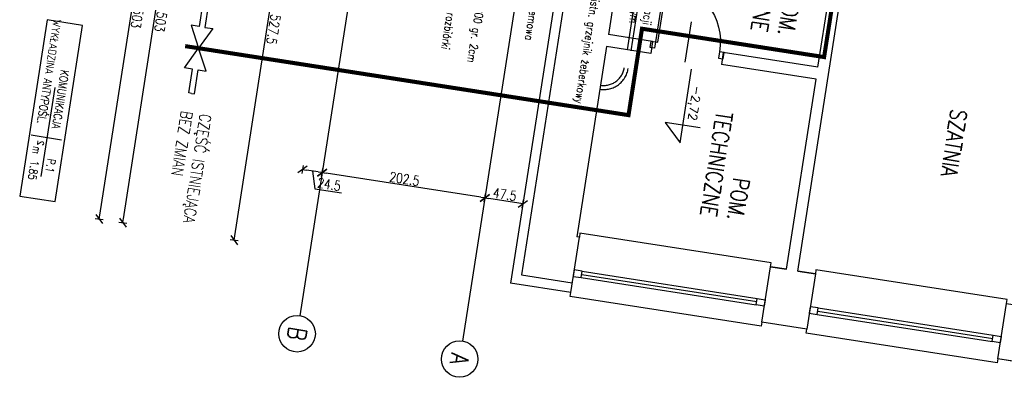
# Model space of a CAD drawing. Extents: x -38969 to 27108, y -24488 to 212598.
# Tile 1 of 256: x -5547 to -4335, y -24367 to -23926. Entities that reach past the tile are written whole.
import ezdxf
from ezdxf import colors
from ezdxf.entities.mleader import LeaderData, LeaderLine
from ezdxf.enums import TextEntityAlignment as Align
from ezdxf.math import Vec2, Vec3

# ---------------------------------------------------------------- set-up
doc = ezdxf.new("R2010")
doc.units = 0
doc.header["$LTSCALE"] = 100
doc.header["$MEASUREMENT"] = 0
for name, pattern in [('0.7_0.7', [1.4, 0.7, -0.7]), ('ACAD_ISO03W100', [30, 12, -18]), ('DASHDOT', [1, 0.5, -0.25, 0, -0.25])]:
    doc.linetypes.add(name, pattern=pattern)
doc.layers.get('0').update_dxf_attribs({"linetype": 'CONTINUOUS'})
doc.layers.get('DEFPOINTS').update_dxf_attribs({"linetype": 'CONTINUOUS'})
for name, color, linetype in [('K_1-DIM50', 6, 'CONTINUOUS'), ('K_1-MUR istn', 200, 'CONTINUOUS'), ('K_1-MUW', 1, 'CONTINUOUS'), ('K_1-osie', 6, 'CONTINUOUS'), ('K_1-STOLARKA', 6, 'CONTINUOUS'), ('K_1-TXT', 123, 'CONTINUOUS')]:
    doc.layers.add(name, color=color, linetype=linetype)
doc.styles.add('ROMANS', font='ROMANS.shx', dxfattribs={"width": 0.8})
doc.styles.add('TXT', font='romans.shx')
doc.dimstyles.new('DIM 50', dxfattribs={"dimscale": 10, "dimtxt": 1.2, "dimasz": 0.5, "dimexe": 0, "dimexo": 0, "dimgap": 0.2, "dimtad": 1, "dimdec": 4, "dimrnd": 0.5, "dimdsep": 46, "dimtxsty": 'ROMANS', "dimblk1": 'TICK1', "dimblk2": 'TICK1', "dimsah": 1, "dimcen": 0, "dimse1": 1, "dimse2": 1, "dimclrd": 6, "dimclre": 6, "dimclrt": 123, "dimadec": 0, "dimazin": 0, "dimtfac": 1, "dimtdec": 4, "dimtmove": 1, "dimatfit": 2, "dimfxl": 1, "dimtolj": 1, "dimarcsym": 0})

# ---------------------------------------------------------------- blocks, each defined once
blk = doc.blocks.new('rdsc1')
at = {"color": 0, "extrusion": (0, 0, -1)}
for p, q in [((152.2, -7.8), (152.2, -83.4)), ((55.4, -43.6), (277.6, -43.6))]:
    blk.add_line(p, q, dxfattribs=at)
blk.add_lwpolyline([(0, 0), (439.1, 0), (439.1, -88.5), (0, -88.5)], close=True)
at = {"color": 0, "extrusion": (0, 0, -1), "style": 'TXT', "oblique": -180, "text_generation_flag": 4, "width": 0.7}
blk.add_text('m', height=20, rotation=180, dxfattribs=at).set_placement((-126.9, -54), align=Align.TOP_RIGHT)
at = {"color": 0, "extrusion": (0, 0, -1), "style": 'TXT', "oblique": -180, "text_generation_flag": 4}
blk.add_text('2', height=15, rotation=180, dxfattribs=at).set_placement((-143.3, -49.9), align=Align.TOP_RIGHT)
at = {"color": 0, "extrusion": (0, 0, -1), "style": 'TXT', "text_generation_flag": 4, "width": 0.8}
for p in [(-158.9, -41.8), (-161.5, -79.9)]:
    blk.add_attdef('', text='', height=20, rotation=180, dxfattribs=at).set_placement(p, align=Align.BOTTOM_LEFT)
for p in [(-136.4, -42.6), (-105.4, -80.7)]:
    blk.add_attdef('', text='', height=20, rotation=180, dxfattribs=at).set_placement(p, align=Align.BOTTOM_RIGHT)
at = {"color": 0, "extrusion": (0, 0, -1), "style": 'TXT', "text_generation_flag": 4, "width": 0.8, "flags": 1}
blk.add_attdef('', text='', height=20, rotation=180, dxfattribs=at).set_placement((-113.3, -117.4), align=Align.BOTTOM_LEFT)
blk = doc.blocks.new('DR_1180L2')
at = {"color": 7}
blk.add_line((-15, 40), (35, 40), dxfattribs=at)
blk.add_lwpolyline([(4, 0), (4, 3), (81, 3), (81, 0), (4, 0)])
blk.add_arc((4, 3), 77, 0, 90, dxfattribs=at)
blk = doc.blocks.new('TICK1')
at = {"color": 0}
for p, q in [((-1, -1), (1, 1)), ((0, 0), (-1, 0)), ((0, -1), (0, 1))]:
    blk.add_line(p, q, dxfattribs=at)
blk = doc.blocks.new('*D322')
at = {"layer": 'DEFPOINTS', "color": 0}
for p in [(-5342.8, -23679.5), (-5136.7, -23711.6), (-4942.9, -24250.9)]:
    blk.add_point(p, dxfattribs=at)
at = {"layer": 'K_1-DIM50', "color": 6, "lineweight": -2, "transparency": 16777216}
blk.add_line((-5419.4, -24171.6), (-5343.5, -23684.5), dxfattribs=at)
at = {"layer": 'K_1-DIM50', "color": 6, "lineweight": -2, "transparency": 16777216, "xscale": 5, "yscale": 5, "zscale": 5}
for p, rotation in [((-5342.8, -23679.5), 81.14470898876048), ((-5420.2, -24176.5), 261.1447089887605)]:
    blk.add_blockref('TICK1', p, dxfattribs=dict(at, rotation=rotation))
at = {"layer": 'K_1-DIM50', "color": 123, "transparency": 16777216, "insert": (-5373.6, -23929.2), "char_height": 12, "attachment_point": 5, "rotation": 261.1447, "style": 'ROMANS'}
blk.add_mtext('\\A1;503', dxfattribs=at)
blk = doc.blocks.new('*D326')
at = {"layer": 'DEFPOINTS', "color": 0}
for p in [(-4959.6, -24048.9), (-4912.6, -24056.2), (-4974.7, -24146.1)]:
    blk.add_point(p, dxfattribs=at)
at = {"layer": 'K_1-DIM50', "color": 6, "lineweight": -2, "transparency": 16777216}
blk.add_line((-4932.7, -24152.6), (-4969.8, -24146.9), dxfattribs=at)
at = {"layer": 'K_1-DIM50', "color": 6, "lineweight": -2, "transparency": 16777216, "xscale": 5, "yscale": 5, "zscale": 5}
for p, rotation in [((-4974.7, -24146.1), 171.144708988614), ((-4927.8, -24153.4), 351.1447089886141)]:
    blk.add_blockref('TICK1', p, dxfattribs=dict(at, rotation=rotation))
at = {"layer": 'K_1-DIM50', "color": 123, "transparency": 16777216, "insert": (-4950, -24141.8), "char_height": 12, "attachment_point": 5, "rotation": 351.1447, "style": 'ROMANS'}
blk.add_mtext('\\A1;47.5', dxfattribs=at)
blk = doc.blocks.new('*D193')
at = {"layer": 'DEFPOINTS', "color": 0}
for p in [(-5112.5, -23715.4), (-4959.6, -24048.9), (-5174.8, -24114.9)]:
    blk.add_point(p, dxfattribs=at)
at = {"layer": 'K_1-DIM50', "color": 6, "lineweight": -2, "transparency": 16777216}
blk.add_line((-4979.6, -24145.3), (-5169.8, -24115.7), dxfattribs=at)
at = {"layer": 'K_1-DIM50', "color": 6, "lineweight": -2, "transparency": 16777216, "xscale": 5, "yscale": 5, "zscale": 5}
for p, rotation in [((-5174.8, -24114.9), 171.144708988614), ((-4974.7, -24146.1), 351.1447089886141)]:
    blk.add_blockref('TICK1', p, dxfattribs=dict(at, rotation=rotation))
at = {"layer": 'K_1-DIM50', "color": 123, "transparency": 16777216, "insert": (-5073.5, -24122.6), "char_height": 12, "attachment_point": 5, "rotation": 351.1447, "style": 'ROMANS'}
blk.add_mtext('\\A1;202.5', dxfattribs=at)
blk = doc.blocks.new('*D194')
at = {"layer": 'DEFPOINTS', "color": 0}
for p in [(-5136.7, -23711.6), (-5112.5, -23715.4), (-5199, -24111.1)]:
    blk.add_point(p, dxfattribs=at)
at = {"layer": 'K_1-DIM50', "color": 6, "lineweight": -2, "transparency": 16777216}
for p, q in [((-5179.7, -24114.1), (-5194, -24111.9)), ((-5186.9, -24113), (-5183.9, -24134.7)), ((-5183.9, -24134.7), (-5151, -24139.9))]:
    blk.add_line(p, q, dxfattribs=at)
at = {"layer": 'K_1-DIM50', "color": 6, "lineweight": -2, "transparency": 16777216, "xscale": 5, "yscale": 5, "zscale": 5}
for p, rotation in [((-5199, -24111.1), 171.144708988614), ((-5174.8, -24114.9), 351.1447089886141)]:
    blk.add_blockref('TICK1', p, dxfattribs=dict(at, rotation=rotation))
at = {"layer": 'K_1-DIM50', "color": 123, "transparency": 16777216, "insert": (-5166.2, -24129.4), "char_height": 12, "attachment_point": 5, "rotation": 351.1447, "style": 'ROMANS'}
blk.add_mtext('\\A1;24.5', dxfattribs=at)
blk = doc.blocks.new('*D204')
at = {"layer": 'DEFPOINTS', "color": 0}
for p in [(-5202, -23676.7), (-5133, -23687.4), (-4942.9, -24250.9)]:
    blk.add_point(p, dxfattribs=at)
at = {"layer": 'K_1-DIM50', "color": 6, "lineweight": -2, "transparency": 16777216}
blk.add_line((-5282.4, -24192.9), (-5202.7, -23681.6), dxfattribs=at)
at = {"layer": 'K_1-DIM50', "color": 6, "lineweight": -2, "transparency": 16777216, "xscale": 5, "yscale": 5, "zscale": 5}
for p, rotation in [((-5202, -23676.7), 81.14470898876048), ((-5283.2, -24197.9), 261.1447089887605)]:
    blk.add_blockref('TICK1', p, dxfattribs=dict(at, rotation=rotation))
at = {"layer": 'K_1-DIM50', "color": 123, "transparency": 16777216, "insert": (-5234.7, -23938.5), "char_height": 12, "attachment_point": 5, "rotation": 261.1447, "style": 'ROMANS'}
blk.add_mtext('\\A1;527.5', dxfattribs=at)
blk = doc.blocks.new('*D208')
at = {"layer": 'DEFPOINTS', "color": 0}
for p in [(-5371.8, -23675), (-4865.5, -23753.9), (-4942.9, -24250.9)]:
    blk.add_point(p, dxfattribs=at)
at = {"layer": 'K_1-DIM50', "color": 6, "lineweight": -2, "transparency": 16777216}
blk.add_line((-5448.4, -24167.1), (-5372.5, -23679.9), dxfattribs=at)
at = {"layer": 'K_1-DIM50', "color": 6, "lineweight": -2, "transparency": 16777216, "xscale": 5, "yscale": 5, "zscale": 5}
for p, rotation in [((-5371.8, -23675), 81.14470898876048), ((-5449.2, -24172), 261.1447089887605)]:
    blk.add_blockref('TICK1', p, dxfattribs=dict(at, rotation=rotation))
at = {"layer": 'K_1-DIM50', "color": 123, "transparency": 16777216, "insert": (-5402.6, -23924.7), "char_height": 12, "attachment_point": 5, "rotation": 261.1447, "style": 'ROMANS'}
blk.add_mtext('\\A1;503', dxfattribs=at)
blk = doc.blocks.new('LEVSF')
at = {"color": 0}
for p, q in [((0, 8.29), (0, 0)), ((-4.16, 4.16), (13.3, 4.16)), ((0, 0), (-4.16, 4.16))]:
    blk.add_line(p, q, dxfattribs=at)
at = {"color": 0, "style": 'TXT'}
blk.add_attdef('LEVEL', text='', height=2, dxfattribs=at).set_placement((0.4, 4.56), align=Align.BOTTOM_LEFT)

msp = doc.modelspace()

# ---------------------------------------------------------------- linework, layer by layer
at = {"layer": 'K_1-MUR istn'}
for p, q in [((-4827.18262, -23585.76495), (-4929.24445, -24240.86218)), ((-4777.59598, -23657.25037), (-4822.39235, -23944.78173)), ((-4589.46301, -24236.11131), (-4505.8739, -23699.58371)), ((-4564.5034, -23984.95992), (-4519.70703, -23697.42856)), ((-4865.51716, -23753.86748), (-4898.76807, -23967.29283)), ((-4768.04794, -23953.2484), (-4822.39235, -23944.78173)), ((-4824.70144, -23959.60294), (-4861.18509, -24193.77797)), ((-4770.35703, -23968.06961), (-4824.70144, -23959.60294)), ((-4768.04794, -23953.2484), (-4770.35703, -23968.06961)), ((-4898.76807, -23967.29283), (-4942.94869, -24250.87187)), ((-4681.09687, -23966.79507), (-4683.40596, -23981.61627)), ((-4564.5034, -23984.95992), (-4681.09687, -23966.79507)), ((-4566.81249, -23999.78113), (-4683.40596, -23981.61627)), ((-4603.29613, -24233.95615), (-4566.81249, -23999.78113)), ((-4868.84266, -24262.41732), (-4858.22084, -24194.23978)), ((-4858.22084, -24194.23978), (-4861.18509, -24193.77797)), ((-4603.29613, -24233.95615), (-4623.05774, -24230.87737)), ((-4567.72524, -24239.49797), (-4589.46301, -24236.11131)), ((-4868.84266, -24262.41732), (-4942.94869, -24250.87187)), ((-4929.24445, -24240.86218), (-4866.99539, -24250.56036)), ((-4578.34706, -24307.67551), (-4633.67956, -24299.05491)), ((-4281.92297, -24353.85734), (-4343.18395, -24344.31309))]:
    msp.add_line(p, q, dxfattribs=at)
at = {"layer": 'K_1-MUR istn', "linetype": '0.7_0.7', "ltscale": 5}
for points in [[(-4659.87336, -22980.43323), (-4754.93382, -23590.59129, 0.2716737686), (-4748.78471, -23606.1678, -0.3324063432), (-4745.66013, -23617.69507), (-4803.0367, -23985.97405, -0.4142135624), (-4832.11944, -24007.21633, -1)], [(-4740.3655, -23610.55686, -0.1433659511), (-4740.79695, -23618.96041), (-4798.0963, -23986.74375, -0.4142135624), (-4832.88914, -24012.15674)]]:
    msp.add_lwpolyline(points, format="xyb", dxfattribs=at)
at = {"layer": 'K_1-MUR istn'}
msp.add_lwpolyline([(-4589.46301, -24236.11131), (-4567.72524, -24239.49797), (-4578.34706, -24307.67551), (-4633.67956, -24299.05491), (-4623.05774, -24230.87737), (-4603.29613, -24233.95615)], dxfattribs=at)
msp.add_lwpolyline([(-4332.56213, -24276.13555), (-4271.30115, -24285.6798), (-4281.92297, -24353.85734), (-4343.18395, -24344.31309)], close=True, dxfattribs=at)
at = {"layer": 'K_1-MUW', "color": 10, "linetype": 'ACAD_ISO03W100', "const_width": 5}
msp.add_lwpolyline([(-5343.42793, -23959.05024), (-4797.71433, -24044.07049), (-4781.12899, -23937.61529), (-4556.96327, -23972.53951), (-4513.44941, -23693.24011), (-4737.61513, -23658.31588), (-4633.98863, -22993.17562), (-5172.20001, -22909.32419)], dxfattribs=at)
at = {"layer": 'K_1-MUW'}
for points in [[(-5318.18645, -23906.03334), (-5321.75654, -23905.47713), (-5326.32665, -23934.81093), (-5336.24403, -23933.26584), (-5326.84872, -23961.63322)], [(-5318.18645, -23906.03334), (-5314.61636, -23906.58955), (-5319.18647, -23935.92334), (-5309.26908, -23937.46844), (-5326.84872, -23961.63322)], [(-5335.51098, -24017.23311), (-5339.08107, -24016.6769), (-5334.51097, -23987.3431), (-5344.42836, -23985.79801), (-5326.84872, -23961.63322)], [(-5335.51098, -24017.23311), (-5331.9409, -24017.78931), (-5327.37079, -23988.45551), (-5317.45341, -23990.00061), (-5326.84872, -23961.63322)]]:
    msp.add_lwpolyline(points, dxfattribs=at)
at = {"layer": 'K_1-osie', "linetype": 'DASHDOT', "ltscale": 50}
for p, q in [((-4998.2636, -22981.90236), (-5202.23091, -24291.09322)), ((-4798.17734, -23013.07509), (-5002.14465, -24322.26595))]:
    msp.add_line(p, q, dxfattribs=at)
at = {"layer": 'K_1-osie'}
for centre in [(-5205.69454, -24313.32503), (-5005.60828, -24344.49776)]:
    msp.add_circle(centre, 22.5, dxfattribs=at)
at = {"layer": 'K_1-STOLARKA'}
for p, q in [((-4854.65156, -24236.29047), (-4639.25005, -24269.84926)), ((-4855.88307, -24244.19511), (-4640.48157, -24277.75391)), ((-4855.26732, -24240.24279), (-4639.86581, -24273.80158)), ((-4564.77171, -24285.50098), (-4349.37021, -24319.05977)), ((-4564.15595, -24281.54866), (-4348.75445, -24315.10745)), ((-4565.38747, -24289.4533), (-4349.98597, -24323.01209))]:
    msp.add_line(p, q, dxfattribs=at)
for points in [[(-4770.0241, -23952.94052), (-4764.58966, -23953.78719), (-4765.82117, -23961.69183), (-4771.25561, -23960.84517)], [(-4680.10879, -23966.94901), (-4685.54323, -23966.10234), (-4686.77475, -23974.00699), (-4681.34031, -23974.85365)], [(-4865.76388, -24242.65572), (-4855.88307, -24244.19511), (-4854.65156, -24236.29047), (-4864.53236, -24234.75108)], [(-4630.60077, -24279.2933), (-4640.48157, -24277.75391), (-4639.25005, -24269.84926), (-4629.36925, -24271.38866)], [(-4575.26827, -24287.91391), (-4565.38747, -24289.4533), (-4564.15595, -24281.54866), (-4574.03676, -24280.00926)], [(-4340.10516, -24324.55149), (-4349.98597, -24323.01209), (-4348.75445, -24315.10745), (-4338.87365, -24316.64685)]]:
    msp.add_lwpolyline(points, close=True, dxfattribs=at)
for points in [[(-4623.05774, -24230.87737), (-4622.28804, -24225.93696), (-4857.45115, -24189.29938), (-4858.22084, -24194.23978)], [(-4332.56213, -24276.13555), (-4331.79243, -24271.19515), (-4566.95554, -24234.55757), (-4567.72524, -24239.49797)], [(-4633.67956, -24299.05491), (-4634.44925, -24303.99531), (-4869.61236, -24267.35773), (-4868.84266, -24262.41732)], [(-4343.18395, -24344.31309), (-4343.95365, -24349.2535), (-4579.11676, -24312.61591), (-4578.34706, -24307.67551)]]:
    msp.add_lwpolyline(points, dxfattribs=at)

# ---------------------------------------------------------------- block references
at = {"layer": 'K_1-STOLARKA', "xscale": -1, "rotation": 261.1447089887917}
msp.add_blockref('DR_1180L2', (-4765.20541, -23957.73951), dxfattribs=at)
at = {"layer": 'K_1-TXT', "color": 1}
ref = msp.add_blockref('rdsc1', (-5503.40848, -24150.50965), dxfattribs=dict(at, xscale=-0.5000000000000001, yscale=0.5, zscale=0.5, rotation=261.1447089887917))
ref.add_attrib('R-FLOOR', 'WYKŁADZINA ANTYPOŚL.', dxfattribs={"layer": '0', "color": 0, "extrusion": (0, 0, -1), "height": 10, "rotation": 278.85529101, "style": 'TXT', "text_generation_flag": 4, "width": 0.8}).set_placement((5508.67398, -23924.92186), align=Align.BOTTOM_LEFT)
ref.add_attrib('R-SURF', '1.85', dxfattribs={"layer": '0', "color": 0, "extrusion": (0, 0, -1), "height": 10, "rotation": 278.85529101, "style": 'TXT', "text_generation_flag": 4, "width": 0.8}).set_placement((5539.87886, -24122.56861), align=Align.BOTTOM_RIGHT)
ref.add_attrib('R-NUM', 'P.1', (5512.65945, -24096.93912), dxfattribs={"layer": '0', "color": 3, "extrusion": (0, 0, -1), "height": 10, "rotation": 278.85529101, "style": 'TXT', "text_generation_flag": 4, "width": 0.8})
ref.add_attrib('R-NAME', 'KOMUNIKACJA', dxfattribs={"layer": '0', "color": 1, "extrusion": (0, 0, -1), "height": 10, "rotation": 278.85529101, "style": 'TXT', "text_generation_flag": 4, "width": 0.8}).set_placement((5499.17658, -23987.46767), align=Align.BOTTOM_LEFT)
at = {"layer": 'K_1-TXT', "color": 6, "ltscale": 0.6}
ref = msp.add_blockref('LEVSF', (-4752.48477, -24053.13017), dxfattribs=dict(at, xscale=-5.250000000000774, yscale=5.250000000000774, zscale=5.250000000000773, rotation=261.1447089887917))
ref.add_attrib('LEVEL', '-2,72', dxfattribs={"layer": '0', "color": 123, "height": 10.5, "rotation": 261.14470899, "style": 'TXT'}).set_placement((-4721.0408, -24006.81861), align=Align.BOTTOM_LEFT)

# ---------------------------------------------------------------- texts
at = {"layer": 'K_1-osie', "color": 4, "char_height": 22.5, "attachment_point": 5, "rotation": 261.14470899, "style": 'ROMANS'}
for s, insert in [('{\\C2;B}', (-5205.69454, -24313.32503)), ('{\\C2;A}', (-5005.60828, -24344.49776))]:
    msp.add_mtext(s, dxfattribs=dict(at, insert=insert))
at = {"layer": 'K_1-TXT', "rotation": 261.14470899, "style": 'ROMANS'}
for s, insert, char_height, width, attachment_point in [('POM. \\PTECHNICZNE', (-4594.24408, -23947.76689), 20, 19078.3315449, 3), ('POM. \\PTECHNICZNE', (-4656.67612, -24175.46511), 20, 19078.3315449, 3), ('SZATNIA', (-4393.83131, -24121.42753), 20, 19078.3315449, 3), ('CZĘŚĆ ISTNIEJĄCA \\PBEZ ZMIAN', (-5311.16196, -24043.82775), 14, 270.8641563, 1)]:
    msp.add_mtext(s, dxfattribs=dict(at, insert=insert, char_height=char_height, width=width, attachment_point=attachment_point))

# ---------------------------------------------------------------- dimensions: what is measured, and where the dimension line sits
at = {"layer": 'K_1-DIM50'}
for base, p1, p2, angle, picture, middle in [((-5371.75071, -23674.99809), (-4942.94869, -24250.87187), (-4865.51716, -23753.86748), 81.14470899, '*D208', (-5402.56183, -23924.73179)), ((-5342.77081, -23679.51305), (-4942.94869, -24250.87187), (-5136.7452, -23711.61111), 81.14470899, '*D322', (-5373.58193, -23929.24676)), ((-5201.95422, -23676.65622), (-4942.94869, -24250.87187), (-5132.97368, -23687.40315), 81.14470899, '*D204', (-5234.65109, -23938.49392)), ((-5198.99013, -24111.13833), (-5112.53723, -23715.38263), (-5136.7452, -23711.61111), 351.14470899, '*D194', (-5180.68629, -24127.14683)), ((-5174.78216, -24114.90984), (-4959.55643, -24048.90793), (-5112.53723, -23715.38263), 351.14470899, '*D193', (-5073.50751, -24122.59157)), ((-4974.6959, -24146.08257), (-4912.62262, -24056.22005), (-4959.55643, -24048.90793), 351.14470899, '*D326', (-4949.99748, -24141.83399))]:
    dim = msp.add_linear_dim(base=base, p1=p1, p2=p2, angle=angle, dimstyle='DIM 50', dxfattribs=at)
    dim.commit()
    dim.dimension.update_dxf_attribs({"geometry": picture, "text_midpoint": middle})

# ---------------------------------------------------------------- leaders
at = {"layer": 'K_1-TXT'}
ml = msp.add_multileader_mtext('Standard', dxfattribs=at)
ml.set_content('istn. izolacja do rozbiórki', color=256, style='ROMANS')
ml.set_leader_properties(color=6)
ml.build(insert=Vec2(0, 0))
ml.multileader.update_dxf_attribs({"dogleg_length": 9})
ctx = ml.context
ctx.base_point, ctx.char_height, ctx.plane_origin, ctx.plane_x_axis, ctx.plane_y_axis = Vec3(-5003.23887, -23824.30356), 10, Vec3(-4871.49545, -23520.64927), Vec3(-0.1539394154, -0.9880802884), Vec3(0.9880802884, -0.1539394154)
notes = []
notes.append((ctx, [(0, (1, 1, 0), (-5001.85342, -23815.41084), (-0.1539394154, -0.9880802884), 9, [(0, [(-4855.70465, -23690.88459), (-4827.63186, -23510.69571)], 0, [])])]))
ctx.mtext.insert, ctx.mtext.text_direction, ctx.mtext.rotation, ctx.mtext.flow_direction = Vec3(-4996.95955, -23827.30598), Vec3(-0.1539394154, -0.9880802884), 4.557834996, 5
ml = msp.add_multileader_mtext('Standard', dxfattribs=at)
ml.set_content('dylatacja \\Pstyropian EPS 200 gr. 2cm', color=256, style='ROMANS')
ml.set_leader_properties(color=6)
ml.build(insert=Vec2(0, 0))
ml.multileader.update_dxf_attribs({"dogleg_length": 9})
ctx = ml.context
ctx.base_point, ctx.char_height, ctx.plane_origin, ctx.plane_x_axis, ctx.plane_y_axis = Vec3(-4953.04051, -23832.12429), 10, Vec3(-4819.05819, -23528.81881), Vec3(-0.1539394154, -0.9880802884), Vec3(0.9880802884, -0.1539394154)
notes.append((ctx, [(0, (1, 1, 0), (-4951.65506, -23823.23157), (-0.1539394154, -0.9880802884), 9, [(1, [(-4851.86484, -23731.19891)], 0, [])])]))
ctx.mtext.insert, ctx.mtext.text_direction, ctx.mtext.rotation, ctx.mtext.flow_direction = Vec3(-4946.76119, -23835.12671), Vec3(-0.1539394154, -0.9880802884), 4.557834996, 5
ml = msp.add_multileader_mtext('Standard', dxfattribs=at)
ml.set_content('dylatacja systemowa \\Pnarożna', color=256, style='ROMANS')
ml.set_leader_properties(color=6)
ml.build(insert=Vec2(0, 0))
ml.multileader.update_dxf_attribs({"dogleg_length": 9})
ctx = ml.context
ctx.base_point, ctx.char_height, ctx.plane_origin, ctx.plane_x_axis, ctx.plane_y_axis = Vec3(-4902.78404, -23839.64473), 10, Vec3(-4868.31906, -23771.85184), Vec3(-0.1539394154, -0.9880802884), Vec3(0.9880802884, -0.1539394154)
notes.append((ctx, [(1, (1, 1, 0), (-4901.39859, -23830.752), (-0.1539394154, -0.9880802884), 9, [(0, [(-4865.51716, -23753.86748)], 0, [])])]))
ctx.mtext.insert, ctx.mtext.text_direction, ctx.mtext.rotation, ctx.mtext.flow_direction = Vec3(-4898.15152, -23842.39058), Vec3(-0.1539394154, -0.9880802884), 4.557834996, 5
ml = msp.add_multileader_mtext('Standard', dxfattribs=at)
ml.set_content('dylatacja hydroizolacji \\Psznurem dylatacyjnym', color=256, style='ROMANS')
ml.set_leader_properties(color=6)
ml.build(insert=Vec2(0, 0))
ml.multileader.update_dxf_attribs({"dogleg_length": 9})
ctx = ml.context
ctx.base_point, ctx.char_height, ctx.plane_origin, ctx.plane_x_axis, ctx.plane_y_axis = Vec3(-4758.43513, -23812.52751), 10, Vec3(-4474.44759, -23057.87826), Vec3(-0.1539394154, -0.9880802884), Vec3(0.9880802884, -0.1539394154)
notes.append((ctx, [(1, (1, 1, 0), (-4757.04968, -23803.63479), (-0.1539394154, -0.9880802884), 9, [(0, [(-4852.53787, -23745.26294)], 0, [])])]))
ctx.mtext.insert, ctx.mtext.text_direction, ctx.mtext.rotation, ctx.mtext.flow_direction = Vec3(-4752.15581, -23815.52993), Vec3(-0.1539394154, -0.9880802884), 4.557834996, 5
ml = msp.add_multileader_mtext('Standard', dxfattribs=at)
ml.set_content('istn. grzejnik żeberkowy', color=256, style='ROMANS')
ml.set_leader_properties(color=6)
ml.build(insert=Vec2(0, 0))
ml.multileader.update_dxf_attribs({"dogleg_length": 9})
ctx = ml.context
ctx.base_point, ctx.char_height, ctx.plane_origin, ctx.plane_x_axis, ctx.plane_y_axis = Vec3(-4840.06637, -23899.52572), 10, Vec3(-4703.88792, -23582.12409), Vec3(-0.1539394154, -0.9880802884), Vec3(0.9880802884, -0.1539394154)
notes.append((ctx, [(0, (1, 1, 0), (-4838.68092, -23890.633), (-0.1539394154, -0.9880802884), 9, [(1, [(-4804.29213, -23861.08342)], 0, [])])]))
ctx.mtext.insert, ctx.mtext.text_direction, ctx.mtext.rotation, ctx.mtext.flow_direction = Vec3(-4833.78705, -23902.52814), Vec3(-0.1539394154, -0.9880802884), 4.557834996, 5
for ctx, leaders in notes:
    for number, flags, end, landing, length, lines in leaders:
        leader = LeaderData()
        leader.index, (leader.has_last_leader_line, leader.has_dogleg_vector, leader.attachment_direction) = number, flags
        leader.last_leader_point, leader.dogleg_vector, leader.dogleg_length = Vec3(end), Vec3(landing), length
        for number, points, colour, breaks in lines:
            line = LeaderLine()
            line.index, line.vertices, line.color, line.breaks = number, Vec3.list(points), colors.encode_raw_color(colour), breaks
            leader.lines.append(line)
        ctx.leaders.append(leader)

doc.saveas('drawing.dxf')
